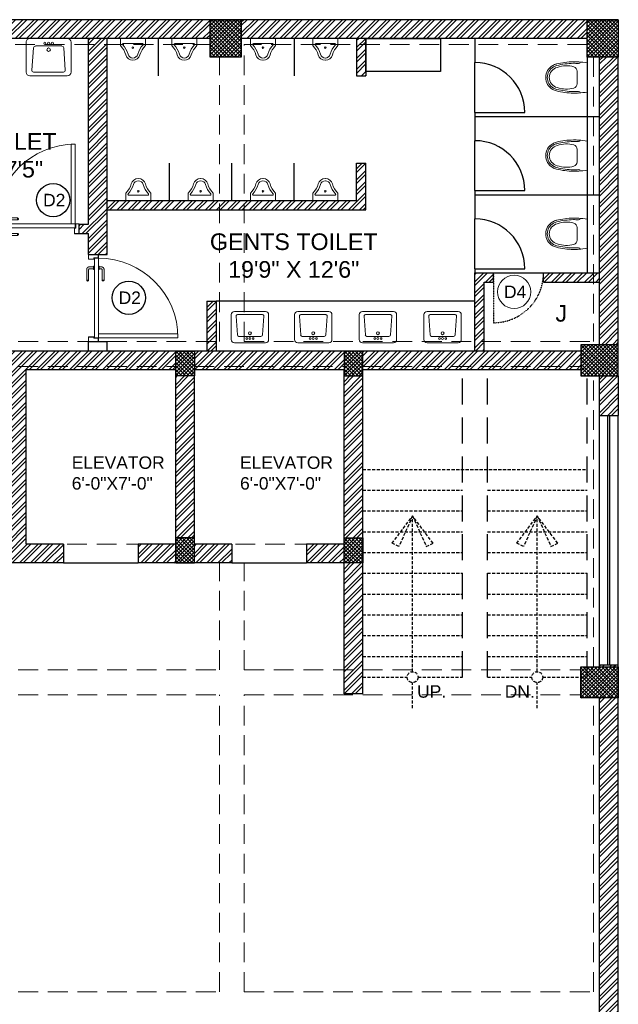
# Model space of a CAD drawing. Header units: inches. Extents: x 105152 to 158499, y 12149 to 30915.
# Tile 86 of 256: x 125496 to 125784, y 17878 to 18352. Entities that reach past the tile are written whole.
import ezdxf

# ---------------------------------------------------------------- set-up
doc = ezdxf.new("R2010")
doc.units = ezdxf.units.IN
doc.header["$MEASUREMENT"] = 0
doc.linetypes.add('HIDDEN', pattern=[0.375, 0.25, -0.125])
doc.layers.add('PD_BASE', color=8, linetype='Continuous', transparency=0.5)
for name, color, linetype, lineweight in [('PD_COLUMN', 2, 'Continuous', 60), ('PD_DOOR', 42, 'Continuous', 25), ('PD_HATCH', 45, 'Continuous', 9)]:
    doc.layers.add(name, color=color, linetype=linetype, lineweight=lineweight)
doc.styles.get("Standard").update_dxf_attribs({"font": 'arial.ttf', "height": 6})
doc.styles.add('style1', font='arial.ttf', dxfattribs={"height": 500})
doc.styles.add('STYLE3', font='romans.shx', dxfattribs={"height": 4})
pattern_1 = [(45, (151797.4604, 36231.8138), (-2.65165043, 2.65165043), []), (45, (151799.228, 36231.8138), (-2.65165043, 2.65165043), [])]
pattern_2 = [(45, (270111.2745, 44121.918), (-1.767766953, 1.767766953), []), (135, (270111.2745, 44121.918), (-1.767766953, -1.767766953), [])]

# ---------------------------------------------------------------- blocks, each defined once
blk = doc.blocks.new('columns2')
at = {"layer": 'PD_HATCH', "lineweight": 5}
h = blk.add_hatch(dxfattribs=at)
h.set_pattern_fill('ANSI37', color=173, scale=20)
h.paths.add_polyline_path([(387, -250), (387, -268), (369, -268), (369, -250)])
h.paths.add_polyline_path([(18, 0), (18, -15), (0, -15), (0, 0)])
h.paths.add_polyline_path([(18, -828), (18, -813), (0, -813), (0, -828)])
h.paths.add_polyline_path([(201, -870), (186, -870), (186, -888), (201, -888)])
h.paths.add_polyline_path([(570, -870), (555, -870), (555, -888), (570, -888)])
h.paths.add_polyline_path([(754.5, -870), (739.5, -870), (739.5, -888), (754.5, -888)])
h.paths.add_polyline_path([(934.5, -870), (919.5, -870), (919.5, -888), (934.5, -888)])
h.paths.add_polyline_path([(385.5, -870), (370.5, -870), (370.5, -888), (385.5, -888)])
h.paths.add_polyline_path([(201, 42), (186, 42), (186, 60), (201, 60)])
h.paths.add_polyline_path([(387, -578), (387, -560), (369, -560), (369, -578)])
h.paths.add_polyline_path([(1116, -731.5), (1116, -716.5), (1098, -716.5), (1098, -731.5)])
h.paths.add_polyline_path([(1116, -111.5), (1116, -96.5), (1098, -96.5), (1098, -111.5)])
h.paths.add_polyline_path([(1116, -561.5), (1116, -576.5), (1098, -576.5), (1098, -561.5)])
h.paths.add_polyline_path([(1116, -251.5), (1116, -266.5), (1098, -266.5), (1098, -251.5)])
h.paths.add_polyline_path([(0, -731.5), (0, -716.5), (18, -716.5), (18, -731.5)])
h.paths.add_polyline_path([(0, -111.5), (0, -96.5), (18, -96.5), (18, -111.5)])
h.paths.add_polyline_path([(0, -406.5), (0, -421.5), (18, -421.5), (18, -406.5)])
h.paths.add_polyline_path([(0, -561.5), (0, -576.5), (18, -576.5), (18, -561.5)])
h.paths.add_polyline_path([(0, -251.5), (0, -266.5), (18, -266.5), (18, -251.5)])
h.paths.add_polyline_path([(993, -111.5), (993, -99.5), (984, -99.5), (984, -111.5)])
h.paths.add_polyline_path([(993, -189.5), (993, -201.5), (984, -201.5), (984, -189.5)])
h.paths.add_polyline_path([(903, -111.5), (903, -99.5), (912, -99.5), (912, -111.5)])
h.paths.add_polyline_path([(903, -189.5), (903, -201.5), (912, -201.5), (912, -189.5)])
h.paths.add_polyline_path([(75, -870), (60, -870), (60, -888), (75, -888)])
h.paths.add_polyline_path([(1116, -870), (1101, -870), (1101, -888), (1116, -888)])
h.paths.add_polyline_path([(75, 42), (60, 42), (60, 60), (75, 60)])
h.paths.add_polyline_path([(570, 42), (555, 42), (555, 60), (570, 60)])
h.paths.add_polyline_path([(754.5, 42), (739.5, 42), (739.5, 60), (754.5, 60)])
h.paths.add_polyline_path([(934.5, 42), (919.5, 42), (919.5, 60), (934.5, 60)])
h.paths.add_polyline_path([(385.5, 42), (370.5, 42), (370.5, 60), (385.5, 60)])
h.paths.add_polyline_path([(1116, 42), (1101, 42), (1101, 60), (1116, 60)])
h.paths.add_polyline_path([(738, -250), (738, -268), (756, -268), (756, -250)])
h.paths.add_polyline_path([(756, -578), (756, -560), (738, -560), (738, -578)])
at = {"layer": 'PD_COLUMN', "color": 173, "lineweight": 5}
for points in [[(934.5, 42), (919.5, 42), (919.5, 60), (934.5, 60)], [(1116, 42), (1101, 42), (1101, 60), (1116, 60)], [(903, -111.5), (903, -99.5), (912, -99.5), (912, -111.5)], [(993, -111.5), (993, -99.5), (984, -99.5), (984, -111.5)], [(1116, -111.5), (1116, -96.5), (1098, -96.5), (1098, -111.5)], [(903, -189.5), (903, -201.5), (912, -201.5), (912, -189.5)], [(993, -189.5), (993, -201.5), (984, -201.5), (984, -189.5)], [(1116, -251.5), (1116, -266.5), (1098, -266.5), (1098, -251.5)]]:
    blk.add_lwpolyline(points, close=True, dxfattribs=at)
at = {"layer": 'PD_HATCH', "color": 173, "linetype": 'HIDDEN', "lineweight": 5, "ltscale": 38}
for p, q in [((754.5, 60), (919.5, 60)), ((1101, 60), (934.5, 60)), ((754.5, 48), (919.5, 48)), ((1101, 48), (936, 48)), ((936, -95), (936, 48)), ((924, -95), (924, 42)), ((1104, 42), (1104, -95)), ((1116, 42), (1116, -96.5)), ((756, -95), (924, -95)), ((936, -95), (1104, -95)), ((756, -107), (903, -107)), ((831, -192.5), (831, -107)), ((912, -107), (984, -107)), ((993, -107), (1098, -107)), ((903, -189.5), (903, -111.5)), ((912, -189.5), (912, -111.5)), ((984, -111.5), (984, -189.5)), ((993, -111.5), (993, -189.5)), ((1104, -251.5), (1104, -111.5)), ((1116, -251.5), (1116, -111.5)), ((903, -192.5), (831, -192.5)), ((984, -192.5), (912, -192.5)), ((903, -201.5), (822, -201.5)), ((984, -201.5), (912, -201.5)), ((924, -253), (924, -201.5)), ((936, -253), (936, -201.5)), ((984, -201.5), (984, -253)), ((993, -201.5), (993, -253)), ((756, -253), (924, -253)), ((936, -253), (1098, -253)), ((756, -265), (924, -265)), ((924, -408), (924, -265)), ((936, -265), (1098, -265)), ((936, -408), (936, -265)), ((1104, -408), (1104, -266.5)), ((1116, -561.5), (1116, -266.5)), ((756, -408), (924, -408)), ((936, -408), (1104, -408))]:
    blk.add_line(p, q, dxfattribs=at)
blk = doc.blocks.new('door 1')
at = {"layer": 'PD_DOOR', "color": 251, "lineweight": 5}
for p, q in [((159756, 15338), (159696, 15338)), ((159696, 15338), (159696, 15313)), ((159696, 15313), (159696, 15338)), ((159696, 15338), (159756, 15338)), ((159696, 15213), (159696, 15338)), ((159696, 15313), (159698, 15313)), ((159698, 15313), (159696, 15313)), ((159698, 15313), (159698, 15336)), ((159698, 15336), (159754, 15336)), ((159754, 15336), (159698, 15336)), ((159698, 15336), (159698, 15313)), ((159754, 15336), (159754, 15268)), ((159754, 15268), (159754, 15336)), ((159756, 15266), (159756, 15338)), ((159756, 15338), (159756, 15266)), ((160473, 15356), (160473, 15360)), ((160473, 15360), (160473, 15356)), ((160603, 15360), (160473, 15360)), ((160473, 15360), (160473, 15336)), ((160473, 15360), (160473, 15360)), ((160473, 15335), (160473, 15360)), ((160473, 15335), (160473, 15339)), ((160473, 15339), (160473, 15335)), ((160473, 15336), (160473, 15335)), ((160473, 15335), (160603, 15335)), ((160605, 15273), (160605, 15263)), ((160622, 15273), (160605, 15273)), ((160605, 15273), (160622, 15273)), ((160615, 15323), (160615, 15273)), ((160640, 15273), (160615, 15273)), ((160615, 15273), (160622, 15273)), ((160622, 15273), (160625, 15273)), ((160625, 15273), (160628, 15273)), ((160628, 15273), (160631, 15273)), ((160628, 15273), (160650, 15273)), ((160631, 15273), (160634, 15273)), ((160634, 15273), (160640, 15273)), ((160650, 15273), (160634, 15273)), ((160640, 15273), (160640, 15323)), ((160650, 15263), (160650, 15273)), ((160796, 15338), (160736, 15338)), ((160736, 15338), (160736, 15266)), ((160736, 15266), (160736, 15338)), ((160736, 15338), (160796, 15338)), ((160738, 15268), (160738, 15336)), ((160738, 15336), (160794, 15336)), ((160794, 15336), (160738, 15336)), ((160738, 15336), (160738, 15268)), ((160794, 15336), (160794, 15313)), ((160794, 15313), (160794, 15336)), ((160794, 15313), (160796, 15313)), ((160796, 15313), (160794, 15313)), ((160796, 15313), (160796, 15338)), ((160796, 15338), (160796, 15313)), ((160796, 15338), (160796, 15213)), ((159698, 15238), (159696, 15238)), ((159696, 15238), (159696, 15213)), ((159696, 15213), (159696, 15238)), ((159696, 15238), (159698, 15238)), ((159696, 15213), (159741, 15213)), ((159741, 15213), (159696, 15213)), ((159696, 15213), (159744, 15213)), ((159744, 15213), (159696, 15213)), ((159698, 15215), (159698, 15238)), ((159698, 15238), (159698, 15215)), ((159739, 15215), (159698, 15215)), ((159698, 15215), (159739, 15215)), ((159754, 15268), (159739, 15268)), ((159739, 15268), (159739, 15215)), ((159739, 15215), (159739, 15268)), ((159739, 15268), (159754, 15268)), ((159741, 15213), (159741, 15266)), ((159741, 15266), (159756, 15266)), ((159756, 15266), (159741, 15266)), ((159741, 15266), (159741, 15213)), ((160748, 15263), (159744, 15263)), ((159744, 15263), (159744, 15213)), ((160748, 15263), (159744, 15263)), ((159744, 15263), (159744, 15213)), ((159794, 15213), (159744, 15213)), ((159744, 15213), (159744, 14209)), ((159744, 15213), (160748, 15213)), ((159744, 15213), (159794, 15213)), ((159744, 15213), (159794, 15213)), ((159794, 15213), (159744, 15213)), ((159794, 14209), (159794, 15213)), ((159794, 15213), (160748, 15213)), ((159794, 15213), (160748, 15213)), ((160748, 15213), (159794, 15213)), ((160473, 15165), (160473, 15161)), ((160473, 15161), (160473, 15165)), ((160603, 15165), (160473, 15165)), ((160473, 15165), (160473, 15141)), ((160473, 15165), (160473, 15165)), ((160473, 15140), (160473, 15165)), ((160650, 15263), (160605, 15263)), ((160605, 15263), (160650, 15263)), ((160605, 15213), (160605, 15203)), ((160605, 15213), (160650, 15213)), ((160639, 15213), (160605, 15213)), ((160605, 15203), (160650, 15203)), ((160650, 15203), (160605, 15203)), ((160615, 15203), (160615, 15178)), ((160615, 15203), (160640, 15203)), ((160640, 15203), (160615, 15203)), ((160618, 15268), (160618, 15263)), ((160638, 15268), (160618, 15268)), ((160618, 15268), (160638, 15268)), ((160638, 15263), (160618, 15263)), ((160618, 15263), (160638, 15263)), ((160618, 15213), (160618, 15208)), ((160618, 15213), (160638, 15213)), ((160618, 15213), (160618, 15213)), ((160638, 15213), (160618, 15213)), ((160618, 15208), (160638, 15208)), ((160638, 15208), (160618, 15208)), ((160638, 15263), (160638, 15268)), ((160638, 15208), (160638, 15213)), ((160650, 15213), (160639, 15213)), ((160640, 15178), (160640, 15203)), ((160650, 15203), (160650, 15213)), ((160736, 15266), (160751, 15266)), ((160751, 15266), (160736, 15266)), ((160753, 15268), (160738, 15268)), ((160738, 15268), (160753, 15268)), ((160748, 15213), (160748, 15263)), ((160748, 15263), (160748, 15213)), ((160748, 15213), (160796, 15213)), ((160796, 15213), (160748, 15213)), ((160751, 15266), (160751, 15213)), ((160751, 15213), (160751, 15266)), ((160751, 15213), (160796, 15213)), ((160796, 15213), (160751, 15213)), ((160753, 15215), (160753, 15268)), ((160753, 15268), (160753, 15215)), ((160794, 15215), (160753, 15215)), ((160753, 15215), (160794, 15215)), ((160796, 15238), (160794, 15238)), ((160794, 15238), (160794, 15215)), ((160794, 15215), (160794, 15238)), ((160794, 15238), (160796, 15238)), ((160796, 15213), (160796, 15238)), ((160796, 15238), (160796, 15213)), ((160473, 15144), (160473, 15140)), ((160473, 15140), (160473, 15144)), ((160473, 15141), (160473, 15140)), ((160473, 15140), (160603, 15140)), ((159744, 14209), (159794, 14209))]:
    blk.add_line(p, q, dxfattribs=at)
at = {"layer": 'PD_DOOR', "color": 251, "lineweight": 5, "flags": 128}
for points in [[(160460, 15348), (160460, 15348), (160460, 15349), (160461, 15349), (160461, 15350), (160461, 15350), (160461, 15351), (160461, 15351), (160461, 15352), (160461, 15352), (160461, 15353), (160462, 15353), (160462, 15353), (160462, 15354), (160462, 15354), (160463, 15355), (160463, 15355), (160463, 15356), (160464, 15356), (160464, 15356), (160464, 15357), (160465, 15357), (160465, 15357), (160465, 15358), (160466, 15358), (160466, 15358), (160467, 15358), (160467, 15359), (160467, 15359), (160468, 15359), (160468, 15359), (160469, 15359), (160469, 15360), (160470, 15360), (160470, 15360), (160471, 15360), (160471, 15360), (160472, 15360), (160472, 15360), (160473, 15360), (160473, 15360)], [(160473, 15335), (160472, 15335), (160472, 15335), (160471, 15335), (160471, 15335), (160470, 15335), (160470, 15336), (160469, 15336), (160469, 15336), (160469, 15336), (160468, 15336), (160468, 15336), (160467, 15337), (160467, 15337), (160466, 15337), (160466, 15337), (160465, 15338), (160465, 15338), (160465, 15338), (160464, 15339), (160464, 15339), (160464, 15339), (160463, 15340), (160463, 15340), (160463, 15340), (160462, 15341), (160462, 15341), (160462, 15342), (160462, 15342), (160461, 15343), (160461, 15343), (160461, 15344), (160461, 15344), (160461, 15345), (160461, 15345), (160461, 15346), (160461, 15346), (160460, 15347), (160460, 15347), (160460, 15348), (160460, 15348)], [(160640, 15323), (160640, 15324), (160640, 15326), (160640, 15327), (160640, 15329), (160640, 15330), (160639, 15332), (160639, 15333), (160639, 15334), (160638, 15336), (160637, 15337), (160637, 15339), (160636, 15340), (160635, 15341), (160635, 15343), (160634, 15344), (160633, 15345), (160632, 15346), (160631, 15347), (160630, 15348), (160629, 15350), (160628, 15351), (160627, 15352), (160626, 15352), (160624, 15353), (160623, 15354), (160622, 15355), (160621, 15356), (160619, 15356), (160618, 15357), (160617, 15358), (160615, 15358), (160614, 15359), (160612, 15359), (160611, 15359), (160609, 15360), (160608, 15360), (160606, 15360), (160605, 15360), (160603, 15360), (160603, 15360)], [(160603, 15335), (160603, 15335), (160604, 15335), (160604, 15335), (160605, 15335), (160605, 15335), (160606, 15335), (160606, 15335), (160607, 15335), (160607, 15334), (160608, 15334), (160608, 15334), (160609, 15334), (160609, 15333), (160610, 15333), (160610, 15333), (160610, 15333), (160611, 15332), (160611, 15332), (160612, 15332), (160612, 15331), (160612, 15331), (160613, 15331), (160613, 15330), (160613, 15330), (160613, 15329), (160614, 15329), (160614, 15329), (160614, 15328), (160614, 15328), (160615, 15327), (160615, 15327), (160615, 15326), (160615, 15326), (160615, 15325), (160615, 15325), (160615, 15324), (160615, 15324), (160615, 15323), (160615, 15323), (160615, 15323)], [(160460, 15153), (160460, 15153), (160460, 15154), (160461, 15154), (160461, 15155), (160461, 15155), (160461, 15156), (160461, 15156), (160461, 15157), (160461, 15157), (160461, 15158), (160462, 15158), (160462, 15158), (160462, 15159), (160462, 15159), (160463, 15160), (160463, 15160), (160463, 15161), (160464, 15161), (160464, 15161), (160464, 15162), (160465, 15162), (160465, 15162), (160465, 15163), (160466, 15163), (160466, 15163), (160467, 15163), (160467, 15164), (160467, 15164), (160468, 15164), (160468, 15164), (160469, 15164), (160469, 15165), (160470, 15165), (160470, 15165), (160471, 15165), (160471, 15165), (160472, 15165), (160472, 15165), (160473, 15165), (160473, 15165)], [(160473, 15140), (160472, 15140), (160472, 15140), (160471, 15140), (160471, 15140), (160470, 15140), (160470, 15141), (160469, 15141), (160469, 15141), (160469, 15141), (160468, 15141), (160468, 15141), (160467, 15142), (160467, 15142), (160466, 15142), (160466, 15142), (160465, 15143), (160465, 15143), (160465, 15143), (160464, 15144), (160464, 15144), (160464, 15144), (160463, 15145), (160463, 15145), (160463, 15145), (160462, 15146), (160462, 15146), (160462, 15147), (160462, 15147), (160461, 15148), (160461, 15148), (160461, 15149), (160461, 15149), (160461, 15150), (160461, 15150), (160461, 15151), (160461, 15151), (160460, 15152), (160460, 15152), (160460, 15153), (160460, 15153)], [(160603, 15140), (160604, 15140), (160606, 15140), (160607, 15140), (160609, 15141), (160610, 15141), (160612, 15141), (160613, 15142), (160615, 15142), (160616, 15143), (160618, 15143), (160619, 15144), (160620, 15144), (160622, 15145), (160623, 15146), (160624, 15147), (160625, 15148), (160627, 15148), (160628, 15149), (160629, 15150), (160630, 15152), (160631, 15153), (160632, 15154), (160633, 15155), (160634, 15156), (160634, 15157), (160635, 15159), (160636, 15160), (160637, 15161), (160637, 15163), (160638, 15164), (160638, 15165), (160639, 15167), (160639, 15168), (160640, 15170), (160640, 15171), (160640, 15173), (160640, 15174), (160640, 15176), (160640, 15177), (160640, 15178)], [(160615, 15178), (160615, 15177), (160615, 15177), (160615, 15176), (160615, 15176), (160615, 15175), (160615, 15175), (160615, 15174), (160615, 15174), (160615, 15173), (160614, 15173), (160614, 15172), (160614, 15172), (160614, 15171), (160614, 15171), (160613, 15171), (160613, 15170), (160613, 15170), (160612, 15169), (160612, 15169), (160612, 15169), (160611, 15168), (160611, 15168), (160611, 15168), (160610, 15167), (160610, 15167), (160609, 15167), (160609, 15167), (160608, 15166), (160608, 15166), (160607, 15166), (160607, 15166), (160607, 15166), (160606, 15166), (160606, 15165), (160605, 15165), (160605, 15165), (160604, 15165), (160604, 15165), (160603, 15165), (160603, 15165)]]:
    blk.add_lwpolyline(points, dxfattribs=at)
at = {"layer": 'PD_DOOR', "color": 251, "lineweight": 5}
blk.add_arc((159744, 15213), 1004, 270, 0, dxfattribs=at)
blk = doc.blocks.new('DOOR1')
at = {"color": 251, "xscale": 0.03818181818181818, "yscale": 0.03818181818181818, "zscale": 0.03818181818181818, "rotation": 90}
blk.add_blockref('door 1', (-2370.94, -8406.75), dxfattribs=at)
blk = doc.blocks.new('A$C24556D30')
at = {"color": 251, "lineweight": 5}
for p, q in [((170, 400), (170, 20)), ((300, 210), (300, 292)), ((300, 210), (300, 128))]:
    blk.add_line(p, q, dxfattribs=at)
for points in [[(280, 413, 0.02753), (170, 400, 0.02753)], [(570, 386, 0.054905), (350, 415, 0.054905)], [(565, 366, 0.054905), (350, 395, 0.054905)], [(300, 210), (300, 290, 0.704392)], [(300, 210), (300, 130, -0.704392)], [(170, 20, 0.02753), (280, 7, 0.02753)], [(565, 54, -0.054905), (350, 25, -0.054905)], [(570, 34, -0.054905), (350, 5, -0.054905)]]:
    blk.add_lwpolyline(points, format="xyb", dxfattribs=at)
for centre, radius, start, end in [((280, 413), 20, 184.5905, 273.8823), ((350, -585), 1000, 90, 94.0204), ((350, -585), 980, 90, 94.0204), ((360, 292), 60, 105.9249, 180), ((439, 15), 348, 69.701, 105.9249), ((530, 210), 135, 0, 77.2425), ((530, 210), 160, 60, 77.2425), ((530, 210), 180, 60, 77.2425), ((530, 210), 160, 0, 60), ((530, 210), 180, 0, 60), ((530, 210), 135, 282.7575, 0), ((530, 210), 160, 300, 0), ((530, 210), 180, 300, 0), ((280, 7), 20, 86.1177, 175.4095), ((350, 1005), 1000, 265.9796, 270), ((350, 1005), 980, 265.9796, 270), ((360, 128), 60, 180, 254.0751), ((439, 405), 348, 254.0751, 290.299), ((530, 210), 160, 282.7575, 300), ((530, 210), 180, 282.7575, 300)]:
    blk.add_arc(centre, radius, start, end, dxfattribs=at)
blk = doc.blocks.new('LV')
at = {"color": 251, "lineweight": 5}
for p, q in [((-305, 51), (-305, 459)), ((-254, 510), (254, 510)), ((-205, 127), (-226, 431)), ((-201, 458), (203, 458)), ((228, 431), (205, 127)), ((305, 459), (305, 51)), ((254, 0), (-254, 0)), ((180, 103), (-180, 103))]:
    blk.add_line(p, q, dxfattribs=at)
for centre, radius in [((0, 154), 23.6), ((-51, 67), 14.4), ((0, 67), 15.3), ((51, 67), 14.4)]:
    blk.add_circle(centre, radius, dxfattribs=at)
for centre, radius, start, end in [((-254, 459), 50.8, 90, 180), ((-201, 433), 25.4, 90, 184.2016), ((203, 433), 25.4, 355.4179, 90), ((254, 459), 50.8, 0, 90), ((-254, 51), 50.8, 180, 270), ((-180, 129), 25.4, 184.2016, 270), ((180, 129), 25.4, 270, 355.4179), ((254, 51), 50.8, 270, 0)]:
    blk.add_arc(centre, radius, start, end, dxfattribs=at)
blk = doc.blocks.new('A$C33087201')
at = {"color": 251, "lineweight": 5}
for p, q in [((0, 290), (165, 290)), ((0, 290), (0, 193)), ((330, 290), (165, 290)), ((330, 290), (330, 193)), ((38, 221), (292, 221))]:
    blk.add_line(p, q, dxfattribs=at)
blk.add_circle((165, 168), 10.4, dxfattribs=at)
for centre, radius, start, end in [((-216, -16), 301, 16.9059, 44.1446), ((38, 211), 10, 90, 221.8242), ((-216, -16), 331, 16.9059, 41.8242), ((546, -16), 331, 138.1758, 163.0941), ((546, -16), 301, 135.8554, 163.0941), ((292, 211), 10, 318.1758, 90), ((165, 96), 96.2, 195.0681, 270.0943), ((165, 96), 66.2, 195.0681, 270.0943), ((165, 96), 66.2, 269.9057, 344.9319), ((165, 96), 96.2, 269.9057, 344.9319)]:
    blk.add_arc(centre, radius, start, end, dxfattribs=at)
blk = doc.blocks.new('D4')
at = {"layer": 'PD_DOOR', "lineweight": 5}
blk.add_circle((0, 0), 8, dxfattribs=at)
at = {"layer": 'PD_DOOR', "insert": (-4.87, 3.03), "char_height": 6, "width": 47.1418, "attachment_point": 1}
blk.add_mtext('D4', dxfattribs=at)

msp = doc.modelspace()

# ---------------------------------------------------------------- hatches: boundary and pattern name
at = {"layer": 'PD_BASE'}
h = msp.add_hatch(dxfattribs=at)
h.set_pattern_fill('ANSI32', color=256, scale=10)
h.set_pattern_definition([(45, (124673.841, 17518.1774), (-2.65165, 2.65165), []), (45, (124675.6088, 17518.1774), (-2.65165, 2.65165), [])])
h.paths.add_polyline_path([(124676.99, 17560.93), (124667.99, 17560.93), (124667.99, 17479.43), (124676.99, 17479.43)])
h.paths.add_polyline_path([(125038.49, 17413.43), (124868.99, 17413.43), (124868.99, 17404.43), (125038.49, 17404.43)])
h.paths.add_polyline_path([(125222.99, 17413.43), (125053.49, 17413.43), (125053.49, 17404.43), (125222.99, 17404.43)])
h.paths.add_polyline_path([(124676.99, 18277.43), (124667.99, 18277.43), (124667.99, 18195.93), (124676.99, 18195.93)])
h.paths.add_polyline_path([(124676.99, 18180.93), (124667.99, 18180.93), (124667.99, 18040.93), (124676.99, 18040.93)])
h.paths.add_polyline_path([(124676.99, 18025.93), (124667.99, 18025.93), (124667.99, 17885.93), (124676.99, 17885.93)])
h.paths.add_polyline_path([(124676.99, 17870.93), (124667.99, 17870.93), (124667.99, 17730.93), (124676.99, 17730.93)])
h.paths.add_polyline_path([(124676.99, 17715.93), (124667.99, 17715.93), (124667.99, 17575.93), (124676.99, 17575.93)])
h.paths.add_polyline_path([(125768.99, 18352.43), (125602.49, 18352.43), (125602.49, 18343.43), (125768.99, 18343.43)])
h.paths.add_polyline_path([(125587.49, 18352.43), (125422.49, 18352.43), (125422.49, 18343.43), (125587.49, 18343.43)])
h.paths.add_polyline_path([(125407.49, 18352.43), (125237.99, 18352.43), (125237.99, 18343.43), (125407.49, 18343.43)])
h.paths.add_polyline_path([(125222.99, 18352.43), (125053.49, 18352.43), (125053.49, 18343.43), (125222.99, 18343.43)])
h.paths.add_polyline_path([(124853.99, 18352.43), (124742.99, 18352.43), (124742.99, 18343.43), (124853.99, 18343.43)])
h.paths.add_polyline_path([(124727.99, 18352.43), (124667.99, 18352.43), (124667.99, 18292.43), (124676.99, 18292.43), (124676.99, 18343.43), (124727.99, 18343.43)])
h.paths.add_polyline_path([(124676.99, 17464.43), (124667.99, 17464.43), (124667.99, 17404.43), (124727.99, 17404.43), (124727.99, 17413.43), (124676.99, 17413.43)])
h.paths.add_polyline_path([(124853.99, 17413.43), (124742.99, 17413.43), (124742.99, 17404.43), (124853.99, 17404.43)])
h.paths.add_polyline_path([(125262.74, 17413.43), (125237.99, 17413.43), (125237.99, 17404.43), (125262.74, 17404.43)])
h.paths.add_polyline_path([(125407.49, 17413.43), (125382.74, 17413.43), (125382.74, 17404.43), (125407.49, 17404.43)])
h.paths.add_polyline_path([(125444.99, 17413.43), (125422.49, 17413.43), (125422.49, 17404.43), (125444.99, 17404.43)])
h.paths.add_polyline_path([(125587.49, 17413.43), (125564.99, 17413.43), (125564.99, 17404.43), (125587.49, 17404.43)])
h.paths.add_polyline_path([(125624.99, 17413.43), (125602.49, 17413.43), (125602.49, 17404.43), (125624.99, 17404.43)])
h.paths.add_polyline_path([(125768.99, 17413.43), (125744.99, 17413.43), (125744.99, 17404.43), (125768.99, 17404.43)])
h.paths.add_polyline_path([(125783.99, 17422.43), (125774.99, 17422.43)])
h.paths.add_polyline_path([(125783.99, 17560.93), (125774.99, 17560.93), (125774.99, 17422.43), (125783.99, 17422.43)])
h.paths.add_polyline_path([(125783.99, 17715.93), (125774.99, 17715.93), (125774.99, 17575.93), (125783.99, 17575.93)])
h.paths.add_polyline_path([(125783.99, 18025.93), (125774.99, 18025.93), (125774.99, 17730.93), (125783.99, 17730.93)])
h.paths.add_polyline_path([(125783.99, 18334.43), (125774.99, 18334.43), (125774.99, 18195.93), (125783.99, 18195.93)])
h.paths.add_polyline_path([(125765.99, 18192.93), (125660.99, 18192.93), (125660.99, 18183.93), (125765.99, 18183.93)])
h.paths.add_polyline_path([(125660.99, 18180.93), (125651.99, 18180.93), (125651.99, 18102.93), (125660.99, 18102.93)])
h.paths.add_polyline_path([(125651.99, 18192.93), (125579.99, 18192.93), (125579.99, 18183.93), (125651.99, 18183.93)])
h.paths.add_polyline_path([(125579.99, 18180.93), (125570.99, 18180.93), (125570.99, 18102.93), (125579.99, 18102.93)])
h.paths.add_polyline_path([(125570.99, 18192.93), (125489.99, 18192.93), (125489.99, 18090.93), (125516.99, 18090.93), (125516.99, 18099.93), (125498.99, 18099.93), (125498.99, 18183.93), (125570.99, 18183.93)])
h.paths.add_polyline_path([(125570.99, 18099.93), (125552.99, 18099.93), (125552.99, 18090.93), (125570.99, 18090.93)], flags=17)
h.paths.add_polyline_path([(125597.99, 18099.93), (125579.99, 18099.93), (125579.99, 18090.93), (125597.99, 18090.93)])
h.paths.add_polyline_path([(125651.99, 18099.93), (125633.99, 18099.93), (125633.99, 18090.93), (125651.99, 18090.93)])
h.paths.add_polyline_path([(125660.99, 18090.93), (125651.99, 18090.93), (125651.99, 18027.93), (125660.99, 18027.93)])
h.paths.add_polyline_path([(125783.99, 18041.93), (125774.99, 18041.93), (125774.99, 18040.93), (125783.99, 18040.93)])
h.paths.add_polyline_path([(125783.99, 18180.93), (125774.99, 18180.93), (125774.99, 18161.93), (125783.99, 18161.93)])
h.paths.add_polyline_path([(124905.74, 18343.43), (124905.74, 18352.43), (124868.99, 18352.43), (124868.99, 18343.43)])
h.paths.add_polyline_path([(125001.74, 18352.43), (125001.74, 18343.43), (125038.49, 18343.43), (125038.49, 18352.43)])
h = msp.add_hatch(dxfattribs=at)
h.set_pattern_fill('ANSI37', color=256, scale=20)
h.set_pattern_definition(pattern_2)
h.paths.add_polyline_path([(125602.49, 18352.43), (125587.49, 18352.43), (125587.49, 18334.43), (125602.49, 18334.43)])
h = msp.add_hatch(dxfattribs=at)
h.set_pattern_fill('ANSI37', color=256, scale=20)
h.set_pattern_definition(pattern_2)
h.paths.add_polyline_path([(125783.99, 18352.43), (125768.99, 18352.43), (125768.99, 18334.43), (125783.99, 18334.43)])
h = msp.add_hatch(dxfattribs=at)
h.set_pattern_fill('ANSI32', color=256, scale=10)
h.set_pattern_definition(pattern_1)
h.paths.add_polyline_path([(125258.99, 18343.43), (125252.99, 18343.43), (125252.99, 18307.43), (125258.99, 18307.43)])
h.paths.add_polyline_path([(125258.99, 18307.43), (125252.99, 18307.43), (125252.99, 18271.43), (125258.99, 18271.43)])
h.paths.add_polyline_path([(125252.99, 18271.43), (125252.99, 18235.43), (125258.99, 18235.43), (125258.99, 18271.43)])
h.paths.add_polyline_path([(125258.99, 18235.43), (125252.99, 18235.43), (125252.99, 18199.43), (125258.99, 18199.43)])
h.paths.add_polyline_path([(125258.99, 18199.43), (125252.99, 18199.43), (125252.99, 18163.43), (125258.99, 18163.43)])
h.paths.add_polyline_path([(125258.99, 18163.43), (125252.99, 18163.43), (125252.99, 18127.43), (125258.99, 18127.43)])
h.paths.add_polyline_path([(125537.99, 18343.43), (125528.99, 18343.43), (125528.99, 18253.93), (125524.49, 18253.93), (125524.49, 18249.43), (125528.99, 18249.43), (125528.99, 18239.43), (125537.99, 18239.43)])
h.paths.add_polyline_path([(125456.99, 18343.43), (125452.49, 18343.43), (125452.49, 18253.93), (125447.99, 18253.93), (125447.99, 18249.43), (125482.49, 18249.43), (125482.49, 18253.93), (125456.99, 18253.93)])
h.paths.add_polyline_path([(125452.49, 18325.43), (125449.49, 18325.43), (125449.49, 18320.93), (125452.49, 18320.93)], flags=17)
h.paths.add_polyline_path([(125425.49, 18325.43), (125422.49, 18325.43), (125422.49, 18334.43), (125417.99, 18334.43), (125417.99, 18325.43), (125407.49, 18325.43), (125407.49, 18320.93), (125425.49, 18320.93)])
h.paths.add_polyline_path([(125371.49, 18343.43), (125366.99, 18343.43), (125366.99, 18327.43), (125366.99, 18320.93), (125371.49, 18320.93), (125371.49, 18325.43)])
h.paths.add_polyline_path([(125662.49, 18343.43), (125657.99, 18343.43), (125657.99, 18325.43), (125662.49, 18325.43)])
h = msp.add_hatch(dxfattribs=at)
h.set_pattern_fill('ANSI32', color=256, scale=10)
h.set_pattern_definition(pattern_1)
h.paths.add_polyline_path([(125590.49, 18216.93), (125585.99, 18216.93), (125585.99, 18192.93), (125590.49, 18192.93)])
h.paths.add_polyline_path([(125723.99, 18230.55), (125714.99, 18230.55), (125714.99, 18192.93), (125719.49, 18192.93), (125719.49, 18226.05), (125723.99, 18226.05)])
h.paths.add_polyline_path([(125774.99, 18230.55), (125747.99, 18230.55), (125747.99, 18226.05), (125774.99, 18226.05)])
h.paths.add_polyline_path([(125662.49, 18283.43), (125657.99, 18283.43), (125657.99, 18265.43), (125537.99, 18265.43), (125537.99, 18260.93), (125662.49, 18260.93)])
h = msp.add_hatch(dxfattribs=at)
h.set_pattern_fill('ANSI37', color=256, scale=20)
h.set_pattern_definition(pattern_2)
h.paths.add_polyline_path([(125660.99, 18180.93), (125660.99, 18192.93), (125651.99, 18192.93), (125651.99, 18180.93)])
h.paths.add_polyline_path([(125579.99, 18180.93), (125579.99, 18192.93), (125570.99, 18192.93), (125570.99, 18180.93)])
h.paths.add_polyline_path([(125579.99, 18090.93), (125579.99, 18102.93), (125570.99, 18102.93), (125570.99, 18090.93)])
h.paths.add_polyline_path([(125660.99, 18102.93), (125651.99, 18102.93), (125651.99, 18090.93), (125660.99, 18090.93)])
h = msp.add_hatch(dxfattribs=at)
h.set_pattern_fill('ANSI37', color=256, scale=20)
h.set_pattern_definition(pattern_2)
h.paths.add_polyline_path([(125783.99, 18180.93), (125783.99, 18195.93), (125765.99, 18195.93), (125765.99, 18180.93)])
h = msp.add_hatch(dxfattribs=at)
h.set_pattern_fill('ANSI37', color=256, scale=20)
h.set_pattern_definition(pattern_2)
h.paths.add_polyline_path([(125783.99, 18040.93), (125783.99, 18025.93), (125765.99, 18025.93), (125765.99, 18040.93)])

# ---------------------------------------------------------------- linework, layer by layer
at = {"layer": 'PD_BASE', "lineweight": 30}
for p, q in [((125783.99, 18352.43), (125001.74, 18352.43)), ((125587.49, 18343.43), (125422.49, 18343.43)), ((125528.99, 18253.93), (125528.99, 18343.43)), ((125768.99, 18343.43), (125602.48, 18343.43)), ((125657.99, 18343.43), (125657.99, 18325.43)), ((125662.49, 18343.43), (125662.49, 18325.43)), ((125768.99, 18334.43), (125768.99, 18230.55)), ((125657.99, 18325.43), (125662.49, 18325.43)), ((125657.99, 18265.43), (125657.99, 18283.43)), ((125657.99, 18283.43), (125662.49, 18283.43)), ((125662.49, 18260.93), (125662.49, 18283.43)), ((125537.99, 18265.43), (125657.99, 18265.43)), ((125537.99, 18260.93), (125662.49, 18260.93)), ((125524.49, 18253.93), (125528.99, 18253.93)), ((125524.49, 18249.43), (125524.49, 18253.93)), ((125524.49, 18249.43), (125528.99, 18249.43)), ((125528.99, 18239.43), (125528.99, 18249.43)), ((125714.99, 18192.93), (125714.99, 18230.55)), ((125714.99, 18230.55), (125723.99, 18230.55)), ((125723.99, 18226.05), (125723.99, 18230.55)), ((125747.99, 18230.55), (125774.99, 18230.55)), ((125747.99, 18226.05), (125747.99, 18230.55)), ((125719.49, 18192.93), (125719.49, 18226.05)), ((125719.49, 18226.05), (125723.99, 18226.05)), ((125747.99, 18226.05), (125774.99, 18226.05)), ((125585.99, 18216.93), (125585.99, 18192.93)), ((125585.99, 18216.93), (125590.49, 18216.93)), ((125590.49, 18216.93), (125590.49, 18192.93)), ((125528.99, 18192.93), (125528.99, 18197.43)), ((125528.99, 18197.43), (125537.99, 18197.43)), ((125537.99, 18192.93), (125537.99, 18197.43)), ((125570.99, 18192.93), (125489.99, 18192.93)), ((125570.99, 18090.93), (125570.99, 18192.93)), ((125765.99, 18192.93), (125570.99, 18192.93)), ((125498.99, 18099.93), (125498.99, 18183.93)), ((125570.99, 18183.93), (125498.99, 18183.93)), ((125570.99, 18099.93), (125570.99, 18183.93)), ((125579.99, 18099.93), (125579.99, 18183.93)), ((125651.99, 18183.93), (125579.99, 18183.93)), ((125651.99, 18099.93), (125651.99, 18183.93)), ((125660.99, 18027.93), (125660.99, 18183.93)), ((125765.99, 18183.93), (125660.99, 18183.93)), ((125774.99, 18161.93), (125774.99, 18180.93)), ((125783.99, 18180.93), (125783.99, 18161.93)), ((125774.99, 18161.93), (125783.99, 18161.93)), ((125516.99, 18099.93), (125498.99, 18099.93)), ((125516.99, 18099.93), (125516.99, 18090.93)), ((125570.99, 18099.93), (125552.99, 18099.93)), ((125552.99, 18099.93), (125552.99, 18090.93)), ((125597.99, 18099.93), (125579.99, 18099.93)), ((125597.99, 18099.93), (125597.99, 18090.93)), ((125651.99, 18099.93), (125633.99, 18099.93)), ((125633.99, 18099.93), (125633.99, 18090.93)), ((125516.99, 18090.93), (125489.99, 18090.93)), ((125570.99, 18090.93), (125552.99, 18090.93)), ((125597.99, 18090.93), (125570.99, 18090.93)), ((125651.99, 18090.93), (125633.99, 18090.93)), ((125651.99, 18027.93), (125651.99, 18090.93)), ((125774.99, 18040.93), (125774.99, 18041.93)), ((125774.99, 18041.93), (125783.99, 18041.93)), ((125783.99, 17730.93), (125783.99, 18041.93)), ((125660.99, 18027.93), (125651.99, 18027.93)), ((125774.99, 17730.93), (125774.99, 18025.93))]:
    msp.add_line(p, q, dxfattribs=at)
at = {"layer": 'PD_BASE', "ltscale": 12}
for p, q in [((125562.74, 18325.43), (125562.74, 18343.43)), ((125627.99, 18343.43), (125627.99, 18325.43)), ((125714.99, 18343.43), (125714.99, 18331.8)), ((125714.99, 18307.8), (125714.99, 18331.8)), ((125714.99, 18307.8), (125714.99, 18294.18)), ((125714.99, 18307.8), (125738.99, 18307.8)), ((125714.99, 18305.8), (125774.99, 18305.8)), ((125714.99, 18270.18), (125714.99, 18294.18)), ((125567.99, 18265.43), (125567.99, 18283.43)), ((125597.99, 18265.43), (125597.99, 18283.43)), ((125627.99, 18265.43), (125627.99, 18283.43)), ((125714.99, 18270.18), (125714.99, 18256.55)), ((125714.99, 18270.18), (125738.99, 18270.18)), ((125714.99, 18268.18), (125774.99, 18268.18)), ((125714.99, 18232.55), (125714.99, 18256.55)), ((125714.99, 18232.55), (125714.99, 18230.55)), ((125714.99, 18232.55), (125738.99, 18232.55)), ((125723.99, 18230.55), (125747.99, 18230.55)), ((125714.99, 18216.93), (125590.49, 18216.93))]:
    msp.add_line(p, q, dxfattribs=at)
at = {"layer": 'PD_BASE', "linetype": 'HIDDEN', "ltscale": 0.2}
msp.add_line((125723.99, 18230.55), (125723.99, 18206.55), dxfattribs=at)
at = {"layer": 'PD_BASE', "linetype": 'HIDDEN', "ltscale": 50}
for p, q in [((125708.99, 18035.93), (125708.99, 18183.93)), ((125720.99, 18035.93), (125720.99, 18183.93)), ((125768.99, 18035.93), (125768.99, 18180.93))]:
    msp.add_line(p, q, dxfattribs=at)
at = {"layer": 'PD_BASE'}
for p, q in [((125774.99, 18041.93), (125774.99, 18161.93)), ((125778.99, 18041.93), (125778.99, 18161.93)), ((125779.99, 18041.93), (125779.99, 18161.93)), ((125783.99, 18041.93), (125783.99, 18161.93)), ((125516.99, 18090.93), (125552.99, 18090.93)), ((125597.99, 18090.93), (125633.99, 18090.93))]:
    msp.add_line(p, q, dxfattribs=at)
at = {"layer": 'PD_BASE', "linetype": 'HIDDEN', "ltscale": 6}
for p, q in [((125660.99, 18135.93), (125768.99, 18135.93)), ((125660.99, 18125.93), (125708.99, 18125.93)), ((125720.99, 18125.93), (125768.99, 18125.93)), ((125660.99, 18115.93), (125708.99, 18115.93)), ((125720.99, 18115.93), (125768.99, 18115.93)), ((125660.99, 18105.93), (125708.99, 18105.93)), ((125720.99, 18105.93), (125768.99, 18105.93)), ((125660.99, 18095.93), (125708.99, 18095.93)), ((125720.99, 18095.93), (125768.99, 18095.93)), ((125660.99, 18085.93), (125708.99, 18085.93)), ((125720.99, 18085.93), (125768.99, 18085.93)), ((125660.99, 18075.93), (125708.99, 18075.93)), ((125720.99, 18075.93), (125768.99, 18075.93)), ((125660.99, 18065.93), (125708.99, 18065.93)), ((125720.99, 18065.93), (125768.99, 18065.93)), ((125660.99, 18055.93), (125708.99, 18055.93)), ((125720.99, 18055.93), (125768.99, 18055.93)), ((125660.99, 18045.93), (125708.99, 18045.93)), ((125720.99, 18045.93), (125768.99, 18045.93)), ((125660.99, 18035.93), (125682.37, 18035.93)), ((125687.61, 18035.93), (125708.99, 18035.93)), ((125720.99, 18035.93), (125742.37, 18035.93)), ((125747.61, 18035.93), (125768.99, 18035.93))]:
    msp.add_line(p, q, dxfattribs=at)
at = {"layer": 'PD_BASE'}
for points in [[(125602.49, 18334.43), (125587.49, 18334.43), (125587.49, 18352.43), (125602.49, 18352.43)], [(125783.99, 18334.43), (125768.99, 18334.43), (125768.99, 18352.43), (125783.99, 18352.43)], [(125570.99, 18180.93), (125570.99, 18192.93), (125579.99, 18192.93), (125579.99, 18180.93)], [(125660.99, 18180.93), (125660.99, 18192.93), (125651.99, 18192.93), (125651.99, 18180.93)], [(125783.99, 18180.93), (125783.99, 18195.93), (125765.99, 18195.93), (125765.99, 18180.93)], [(125570.99, 18102.93), (125570.99, 18090.93), (125579.99, 18090.93), (125579.99, 18102.93)], [(125660.99, 18102.93), (125660.99, 18090.93), (125651.99, 18090.93), (125651.99, 18102.93)], [(125783.99, 18040.93), (125783.99, 18025.93), (125765.99, 18025.93), (125765.99, 18040.93)]]:
    msp.add_lwpolyline(points, close=True, dxfattribs=at)
at = {"layer": 'PD_BASE', "lineweight": 30}
for points in [[(125528.99, 18239.43), (125537.99, 18239.43), (125537.99, 18343.43)], [(125774.99, 18195.93), (125774.99, 18334.43)], [(125783.99, 18195.93), (125783.99, 18195.93), (125783.99, 18334.43)]]:
    msp.add_lwpolyline(points, dxfattribs=at)
at = {"layer": 'PD_BASE', "ltscale": 12}
msp.add_lwpolyline([(125662.49, 18343.43), (125698.49, 18343.43), (125698.49, 18327.43), (125662.49, 18327.43)], close=True, dxfattribs=at)
at = {"layer": 'PD_BASE', "linetype": 'HIDDEN', "ltscale": 6}
for points in [[(125684.99, 18113.51), (125678.42, 18098.89), (125675.1, 18100.37), (125684.99, 18113.51)], [(125684.99, 18038.55), (125684.99, 18113.51)], [(125684.99, 18113.51), (125691.57, 18098.89), (125694.88, 18100.37), (125684.99, 18113.51)], [(125744.99, 18113.51), (125738.42, 18098.89), (125735.1, 18100.37), (125744.99, 18113.51)], [(125744.99, 18038.55), (125744.99, 18113.51)], [(125744.99, 18113.51), (125751.57, 18098.89), (125754.88, 18100.37), (125744.99, 18113.51)], [(125684.99, 18020.97), (125684.99, 18033.31)], [(125744.99, 18020.97), (125744.99, 18033.31)]]:
    msp.add_lwpolyline(points, dxfattribs=at)
at = {"layer": 'PD_BASE'}
for centre in [(125512.03, 18265.57), (125548.39, 18218.56)]:
    msp.add_circle(centre, 8, dxfattribs=at)
at = {"layer": 'PD_BASE', "linetype": 'HIDDEN', "ltscale": 6}
for centre in [(125684.99, 18035.93), (125744.99, 18035.93)]:
    msp.add_circle(centre, 2.62, dxfattribs=at)
at = {"layer": 'PD_BASE', "ltscale": 12}
for centre in [(125714.99, 18307.8), (125714.99, 18270.18), (125714.99, 18232.55)]:
    msp.add_arc(centre, 24, 0, 90, dxfattribs=at)
at = {"layer": 'PD_BASE', "linetype": 'HIDDEN', "ltscale": 0.2}
msp.add_arc((125723.99, 18230.55), 24, 270, 0, dxfattribs=at)

# ---------------------------------------------------------------- block references
at = {"layer": 'PD_BASE', "ltscale": 12, "rotation": 180}
for name, p, xscale, yscale, zscale in [('LV', (125509.81, 18343.43), 0.03542840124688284, 0.03542840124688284, 0.03542840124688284), ('A$C24556D30', (125775.25, 18332.35), 0.03684210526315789, 0.03684210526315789, 0.03684210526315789), ('A$C24556D30', (125775.25, 18294.73), 0.03684210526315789, 0.03684210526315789, 0.03684210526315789), ('A$C33087201', (125558.99, 18275.96), 0.03636363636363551, 0.03636363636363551, 0.03636363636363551), ('A$C33087201', (125588.99, 18275.96), 0.03636363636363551, 0.03636363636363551, 0.03636363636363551), ('A$C33087201', (125618.99, 18275.96), 0.03636363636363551, 0.03636363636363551, 0.03636363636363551), ('A$C33087201', (125648.99, 18275.96), 0.03636363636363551, 0.03636363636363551, 0.03636363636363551), ('A$C24556D30', (125775.25, 18257.1), 0.03684210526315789, 0.03684210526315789, 0.03684210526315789)]:
    msp.add_blockref(name, p, dxfattribs=dict(at, xscale=xscale, yscale=yscale, zscale=zscale))
at = {"layer": 'PD_BASE', "ltscale": 12}
for name, p, xscale, yscale, zscale in [('A$C33087201', (125556.37, 18332.89), -0.03636363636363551, 0.03636363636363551, 0.03636363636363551), ('A$C33087201', (125569.12, 18332.89), 0.03636363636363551, 0.03636363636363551, 0.03636363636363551), ('A$C33087201', (125618.99, 18332.89), -0.03636363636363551, 0.03636363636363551, 0.03636363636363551), ('A$C33087201', (125648.99, 18332.89), -0.03636363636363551, 0.03636363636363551, 0.03636363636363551), ('LV', (125606.71, 18196.93), 0.0295236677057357, 0.0295236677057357, 0.0295236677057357), ('LV', (125637.18, 18196.93), 0.0295236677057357, 0.0295236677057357, 0.0295236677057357), ('LV', (125668.3, 18196.93), 0.0295236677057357, 0.0295236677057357, 0.0295236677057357), ('LV', (125699.43, 18196.93), 0.0295236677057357, 0.0295236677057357, 0.0295236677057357)]:
    msp.add_blockref(name, p, dxfattribs=dict(at, xscale=xscale, yscale=yscale, zscale=zscale))
at = {"layer": 'PD_BASE', "ltscale": 25, "rotation": 90.00000000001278}
msp.add_blockref('DOOR1', (123215.22, 21205.99), dxfattribs=at)
at = {"layer": 'PD_BASE', "ltscale": 25}
msp.add_blockref('DOOR1', (128485.55, 20506.69), dxfattribs=at)
at = {"layer": 'PD_BASE'}
msp.add_blockref('D4', (125733.86, 18221.39), dxfattribs=at)
at = {"layer": 'PD_COLUMN'}
msp.add_blockref('columns2', (124667.99, 18292.43), dxfattribs=at)

# ---------------------------------------------------------------- texts
at = {"layer": 'PD_BASE', "char_height": 8, "width": 128.4952, "attachment_point": 1, "style": 'style1'}
for s, insert in [('\\pxqc;H. TOILET\\P6\' X 7\'5"', (125422.68, 18297.8)), ('\\pxqc;GENTS TOILET\\P19\'9" X 12\'6"', (125563.54, 18249.55)), ('\\pxqc;J', (125692.29, 18215.07))]:
    msp.add_mtext(s, dxfattribs=dict(at, insert=insert))
at = {"layer": 'PD_BASE', "char_height": 6, "attachment_point": 1}
for s, insert, width in [('D2', (125507.16, 18268.6), 47.1418), ('D2', (125543.52, 18221.59), 47.1418), ('{\\fArial|b0|i0|c0|p34;ELEVATOR\\P6\'-0"X7\'-0"}', (125520.95, 18142.21), 137.3386), ('{\\fArial|b0|i0|c0|p34;ELEVATOR\\P6\'-0"X7\'-0"}', (125601.95, 18142.21), 130.1434)]:
    msp.add_mtext(s, dxfattribs=dict(at, insert=insert, width=width))
at = {"layer": 'PD_BASE', "linetype": 'HIDDEN', "ltscale": 6, "char_height": 6, "width": 132.0418, "attachment_point": 5, "style": 'STYLE3'}
for s, insert in [('{\\fArial|b0|i0|c0|p34;UP.}', (125694.15, 18028.97)), ('{\\fArial|b0|i0|c0|p34;DN.}', (125736.57, 18028.97))]:
    msp.add_mtext(s, dxfattribs=dict(at, insert=insert))

doc.saveas('drawing.dxf')
